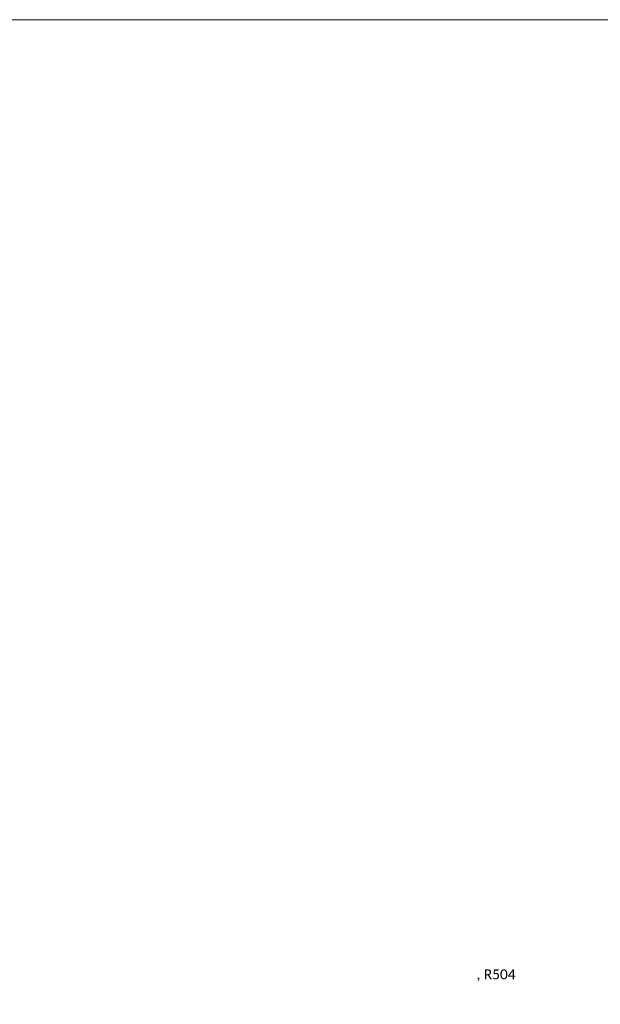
# Model space of a CAD drawing. Extents: x -2227 to -297, y 1392 to 1850.
# Tile 3 of 8: x -911 to -823, y 1495 to 1644. Entities that reach past the tile are written whole.
import ezdxf
from ezdxf.enums import TextEntityAlignment as Align

# ---------------------------------------------------------------- set-up
doc = ezdxf.new("R2010")
doc.units = 0
doc.header["$MEASUREMENT"] = 0
doc.layers.add('B_ANNO_NOPLOT', color=47, linetype='Continuous', lineweight=18, plot=False)
doc.layers.add('B_ANNO_TEXT', color=7, linetype='Continuous', lineweight=18)
doc.styles.add('Annotative', font='calibri.ttf', dxfattribs={"height": 0.0625})

# ---------------------------------------------------------------- blocks, each defined once
blk = doc.blocks.new('*U46')
at = {"layer": 'B_ANNO_NOPLOT', "flags": 128}
blk.add_lwpolyline([(0, 0), (0, 252), (323.93, 252), (323.93, 238.86), (378, 238.86), (378, 40.5), (316.57, 40.5), (316.57, 0)], close=True, dxfattribs=at)
at = {"layer": 'B_ANNO_TEXT', "insert": (71.46, 107.64), "char_height": 1.5, "width": 25.6273, "attachment_point": 1, "style": 'Annotative'}
blk.add_mtext('\\pxql;, R504', dxfattribs=at)
at = {"layer": 'B_ANNO_TEXT', "style": 'Annotative'}
for tag, p in [('BQ7', (316.23, 210.85)), ('BQ8', (323.98, 210.84)), ('BL2', (334.56, 210.84))]:
    blk.add_attdef(tag, text='', height=1.5, dxfattribs=at).set_placement(p, align=Align.CENTER)
blk = doc.blocks.new('*U812')
at = {"layer": 'B_ANNO_NOPLOT', "flags": 128}
blk.add_lwpolyline([(0, 0), (-0.0000001, 252.00000008), (323.92766256, 252.00000013), (323.92766256, 238.85516121), (377.9999999, 238.85516124), (377.99999998, 40.4996053), (316.57075279, 40.49960529), (316.57075281, 0.00000012)], close=True, dxfattribs=at)

msp = doc.modelspace()

# ---------------------------------------------------------------- block references
msp.add_blockref('*U46', (-913.33, 1392.48))

# ---------------------------------------------------------------- next in the draw order: block references
msp.add_blockref('*U812', (-913.33, 1392.48))

doc.saveas('drawing.dxf')
